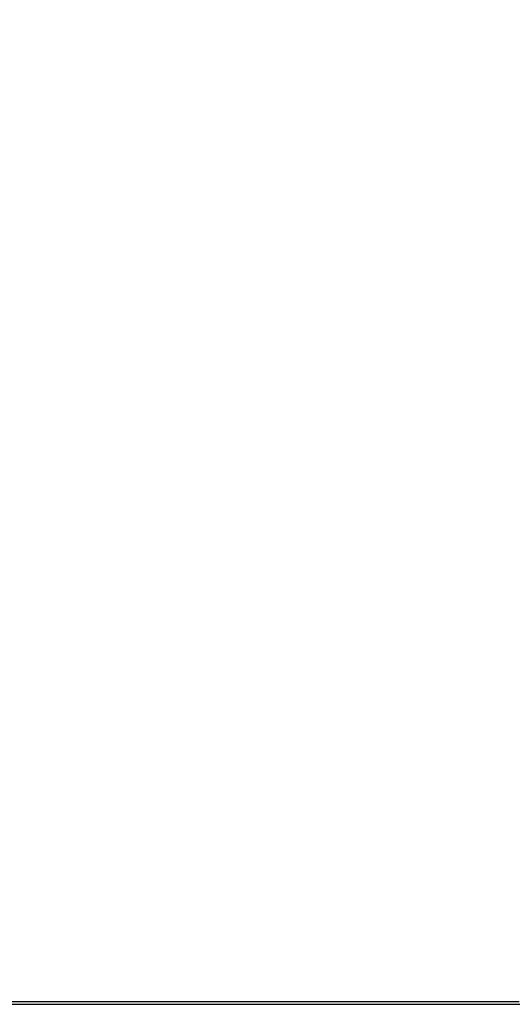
# Model space of a CAD drawing. Header units: millimetres. Extents: x 20 to 26560, y 16 to 18133.
# Tile 4 of 106: x 4592 to 4950, y 6061 to 6776. Entities that reach past the tile are written whole.
import ezdxf

# ---------------------------------------------------------------- set-up
doc = ezdxf.new("R2010")
doc.units = ezdxf.units.MM
doc.header["$LTSCALE"] = 2

msp = doc.modelspace()

# ---------------------------------------------------------------- linework, layer by layer
at = {"color": 7, "linetype": 'Continuous', "lineweight": 25, "flags": 128}
for points in [[(4582.42, 6062.73), (4597.93, 6062.73), (4605.69, 6062.73), (4621.21, 6062.73), (4628.97, 6062.73), (4644.49, 6062.73), (4652.25, 6062.73), (4667.76, 6062.73), (4675.52, 6062.73), (4683.28, 6062.73), (4698.8, 6062.73), (4706.56, 6062.73), (4722.07, 6062.73), (4729.83, 6062.73), (4745.35, 6062.73), (4753.11, 6062.73), (4768.63, 6062.73), (4776.39, 6062.73), (4784.14, 6062.73), (4799.66, 6062.73), (4807.42, 6062.73), (4822.94, 6062.73), (4830.7, 6062.73), (4846.21, 6062.73), (4853.97, 6062.73), (4861.73, 6062.73), (4877.25, 6062.73), (4885.01, 6062.73), (4900.53, 6062.73), (4908.28, 6062.73), (4923.8, 6062.73), (4931.56, 6062.73), (4947.08, 6062.73), (4954.84, 6062.73)], [(4585.15, 6060.78), (4600.67, 6060.78), (4608.43, 6060.78), (4616.19, 6060.78), (4631.7, 6060.78), (4639.46, 6060.78), (4654.98, 6060.78), (4662.74, 6060.78), (4678.26, 6060.78), (4686.02, 6060.78), (4701.53, 6060.78), (4709.29, 6060.78), (4717.05, 6060.78), (4732.57, 6060.78), (4740.33, 6060.78), (4755.85, 6060.78), (4763.6, 6060.78), (4779.12, 6060.78), (4786.88, 6060.78), (4802.4, 6060.78), (4810.16, 6060.78), (4817.92, 6060.78), (4833.43, 6060.78), (4841.19, 6060.78), (4856.71, 6060.78), (4864.47, 6060.78), (4879.99, 6060.78), (4887.74, 6060.78), (4903.26, 6060.78), (4911.02, 6060.78), (4918.78, 6060.78), (4934.3, 6060.78), (4942.06, 6060.78), (4957.57, 6060.78)]]:
    msp.add_lwpolyline(points, dxfattribs=at)
at = {"color": 8, "linetype": 'Continuous', "lineweight": 25}
for points, knots in [([(4693.35, 7381.02), (4616.94, 7351.98), (4437.66, 7283.84), (4155.49, 7176.63), (3846.84, 7059.37), (3538.2, 6942.11), (3229.55, 6824.86), (2493.91, 6545.4), (1861.16, 6305.03), (1331.28, 6103.74)], [0, 0, 0, 0, 0.068182, 0.159985, 0.251788, 0.34359, 0.435393, 0.527195, 1, 1, 1, 1]), ([(4842.58, 7376.1), (4791.64, 7348.7), (4668.01, 7282.19), (4471.57, 7176.63), (4253.36, 7059.37), (4035.13, 6942.11), (3816.9, 6824.86), (3297.96, 6546.05), (2851.74, 6306.33), (2478.28, 6105.69)], [0, 0, 0, 0, 0.064675, 0.156974, 0.249273, 0.341572, 0.433872, 0.526171, 1, 1, 1, 1])]:
    msp.add_open_spline(points, degree=3, knots=knots, dxfattribs=at)

doc.saveas('drawing.dxf')
